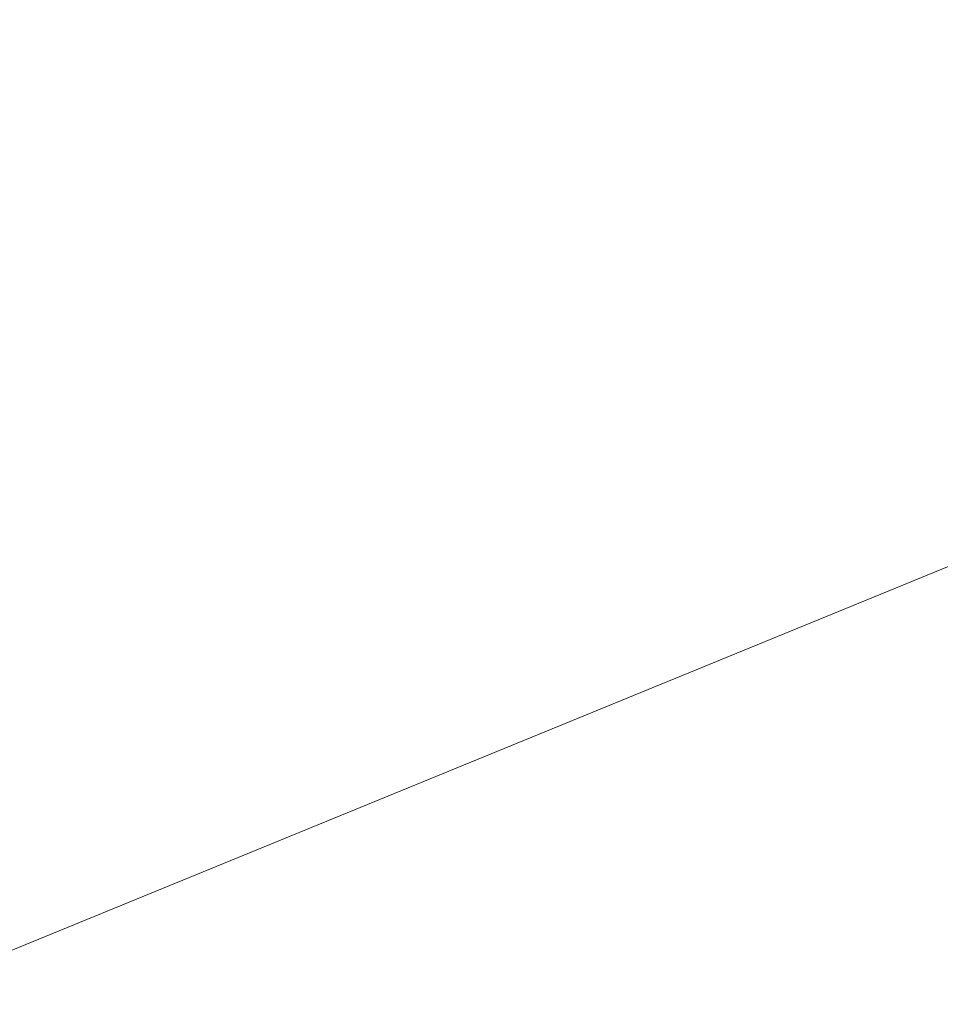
# Model space of a CAD drawing. Extents: x 140829 to 145054, y 448512 to 451778.
# Tile 27 of 152: x 141796 to 142166, y 449316 to 449713. Entities that reach past the tile are written whole.
import ezdxf
from ezdxf import colors
from ezdxf.entities.mleader import LeaderData, LeaderLine
from ezdxf.math import Vec2, Vec3

# ---------------------------------------------------------------- set-up
doc = ezdxf.new("R2010")
doc.units = 0
doc.header["$MEASUREMENT"] = 0
doc.layers.add('HMPAL', color=1, linetype='Continuous')
doc.styles.get("Standard").update_dxf_attribs({"font": 'arial.ttf'})

msp = doc.modelspace()

# ---------------------------------------------------------------- linework, layer by layer
at = {"color": 3, "lineweight": 0}
msp.add_line((145029.3, 450663.94), (140951.76, 448993.63), dxfattribs=at)

# ---------------------------------------------------------------- next in the draw order: leaders
at = {"layer": 'HMPAL', "lineweight": 0}
ml = msp.add_multileader_mtext('Standard', dxfattribs=at)
ml.set_content('BEGIN INSPECTIE', color=256)
ml.set_leader_properties()
ml.build(insert=Vec2(0, 0))
ml.multileader.update_dxf_attribs({"dogleg_length": 0.36, "arrow_head_size": 100})
ctx = ml.context
ctx.base_point, ctx.char_height, ctx.arrow_head_size, ctx.landing_gap_size, ctx.plane_origin, ctx.plane_x_axis, ctx.plane_y_axis = Vec3(141515.48, 450531.73), 50, 100, 0.09, Vec3(148901.03, 452787.08), Vec3(0.999937, -0.011216), Vec3(0.011216, 0.999937)
notes = []
notes.append((ctx, [(0, (1, 1, 0), (141515.12, 450531.73), (0.999937, -0.011216), 0.36, [(0, [(141129.78, 449425.51)], 0, [])])]))
ctx.mtext.insert, ctx.mtext.text_direction, ctx.mtext.rotation, ctx.mtext.flow_direction = Vec3(141515.85, 450556.72), Vec3(0.999937, -0.011216), 6.271969, 5
ctx.mtext.has_bg_fill, ctx.mtext.bg_color, ctx.mtext.bg_scale_factor, ctx.mtext.bg_transparency, ctx.mtext.use_window_bg_color = 1, -1027028792, 1.5, 0, 1
for ctx, leaders in notes:
    for number, flags, end, landing, length, lines in leaders:
        leader = LeaderData()
        leader.index, (leader.has_last_leader_line, leader.has_dogleg_vector, leader.attachment_direction) = number, flags
        leader.last_leader_point, leader.dogleg_vector, leader.dogleg_length = Vec3(end), Vec3(landing), length
        for number, points, colour, breaks in lines:
            line = LeaderLine()
            line.index, line.vertices, line.color, line.breaks = number, Vec3.list(points), colors.encode_raw_color(colour), breaks
            leader.lines.append(line)
        ctx.leaders.append(leader)

doc.saveas('drawing.dxf')
